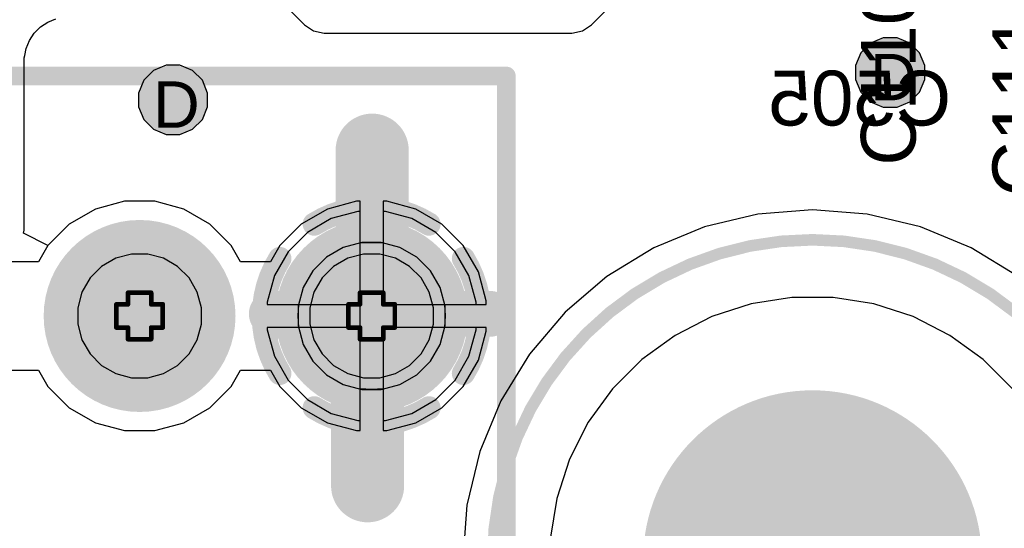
# Model space of a CAD drawing. Header units: inches. Extents: x -6 to 11.2, y -2.2 to 8.3.
# Tile 125 of 256: x 2.358 to 2.783, y 0.214 to 0.433. Entities that reach past the tile are written whole.
import ezdxf

# ---------------------------------------------------------------- set-up
doc = ezdxf.new("R2010")
doc.units = ezdxf.units.IN
doc.header["$MEASUREMENT"] = 0
for name, color, linetype in [('Board Layer Stack Bottom Overlay', 54, 'Continuous'), ('Board Layer Stack Bottom Solder', 6, 'Continuous'), ('Dimension', 6, 'Continuous'), ('Drill Drawing', 1, 'Continuous'), ('Layer  6- Inner', 156, 'Continuous'), ('Layer 1- Top', 1, 'Continuous'), ('Layer 2- GND', 16, 'Continuous'), ('Layer 3- Inner', 16, 'Continuous'), ('Layer 4- Inner', 76, 'Continuous'), ('Layer 5- Inner', 90, 'Continuous'), ('Layer 7- PWR', 76, 'Continuous'), ('Layer 8- Bottom', 5, 'Continuous'), ('Pad Holes', 156, 'Continuous'), ('Top Overlay', 2, 'Continuous'), ('Top Solder', 216, 'Continuous'), ('Via Holes', 16, 'Continuous')]:
    doc.layers.add(name, color=color, linetype=linetype)
doc.styles.add('Arial', font='txt', dxfattribs={"height": 0.2})

# ---------------------------------------------------------------- blocks, each defined once
blk = doc.blocks.new('AG5300_B_408')
at = {"layer": 'Board Layer Stack Bottom Solder'}
h = blk.add_hatch(color=6, dxfattribs=at)
edge = h.paths.add_edge_path()
edge.add_arc((1.9, 0), 0.04134, 0, 360)
h = blk.add_hatch(color=6, dxfattribs=at)
edge = h.paths.add_edge_path()
edge.add_arc((2, 0), 0.04134, 0, 360)
at = {"layer": 'Layer 1- Top'}
h = blk.add_hatch(color=7, dxfattribs=at)
edge = h.paths.add_edge_path()
edge.add_arc((1.9, 0), 0.03937, 0, 360)
h = blk.add_hatch(color=7, dxfattribs=at)
edge = h.paths.add_edge_path()
edge.add_arc((2, 0), 0.03937, 0, 360)
at = {"layer": 'Layer 2- GND'}
h = blk.add_hatch(color=7, dxfattribs=at)
edge = h.paths.add_edge_path()
edge.add_arc((1.9, 0), 0.03165, 0, 360)
at = {"layer": 'Layer 3- Inner'}
h = blk.add_hatch(color=7, dxfattribs=at)
edge = h.paths.add_edge_path()
edge.add_arc((2, 0), 0.035, 0, 360)
at = {"layer": 'Layer 7- PWR'}
h = blk.add_hatch(color=7, dxfattribs=at)
edge = h.paths.add_edge_path()
edge.add_arc((1.9, 0), 0.03165, 0, 360)
h = blk.add_hatch(color=7, dxfattribs=at)
edge = h.paths.add_edge_path()
edge.add_arc((2, 0), 0.03165, 0, 360)
at = {"layer": 'Layer 8- Bottom'}
h = blk.add_hatch(color=7, dxfattribs=at)
edge = h.paths.add_edge_path()
edge.add_arc((1.9, 0), 0.03937, 0, 360)
h = blk.add_hatch(color=7, dxfattribs=at)
edge = h.paths.add_edge_path()
edge.add_arc((2, 0), 0.03937, 0, 360)
at = {"layer": 'Pad Holes'}
h = blk.add_hatch(color=7, dxfattribs=at)
edge = h.paths.add_edge_path()
edge.add_arc((1.9, 0), 0.02165, 0, 360)
h = blk.add_hatch(color=7, dxfattribs=at)
edge = h.paths.add_edge_path()
edge.add_arc((2, 0), 0.02165, 0, 360)
at = {"layer": 'Top Solder'}
h = blk.add_hatch(color=216, dxfattribs=at)
edge = h.paths.add_edge_path()
edge.add_arc((1.9, 0), 0.04134, 0, 360)
h = blk.add_hatch(color=216, dxfattribs=at)
edge = h.paths.add_edge_path()
edge.add_arc((2, 0), 0.04134, 0, 360)
at = {"layer": 'Board Layer Stack Bottom Overlay'}
for points in [[(1.50689, 0.10335, 0.008, 0.008, 0), (2.05807, 0.10335, 0.008, 0.008, 0)], [(2.05807, -0.27756, 0.008, 0.008, 0), (2.05807, 0.10335, 0.008, 0.008, 0)]]:
    blk.add_lwpolyline(points, format="xyseb", dxfattribs=at)
blk.add_lwpolyline([(2.05607, 0.10335, 0.004, 0.004, 1), (2.06007, 0.10335, 0.004, 0.004, 1)], format="xyseb", close=True, dxfattribs=at)
blk.add_lwpolyline([(2.05607, 0.10335, 0.004, 0.004, 1), (2.06007, 0.10335, 0.004, 0.004, 1)], format="xyseb", close=True, dxfattribs=at)
at = {"layer": 'Layer 2- GND'}
for points in [[(1.97528, 0.03956, 0.01, 0.01, -0.286745), (2.02472, 0.03956, 0.01, 0.01, 0)], [(1.96044, -0.02472, 0.01, 0.01, -0.286745), (1.96044, 0.02472, 0.01, 0.01, 0)], [(2.03956, 0.02472, 0.01, 0.01, -0.286745), (2.03956, -0.02472, 0.01, 0.01, 0)], [(2.02472, -0.03956, 0.01, 0.01, -0.286745), (1.97528, -0.03956, 0.01, 0.01, 0)]]:
    blk.add_lwpolyline(points, format="xyseb", dxfattribs=at)
for points in [[(1.97278, 0.03956, 0.005, 0.005, 1), (1.97778, 0.03956, 0.005, 0.005, 1)], [(2.02222, 0.03956, 0.005, 0.005, 1), (2.02722, 0.03956, 0.005, 0.005, 1)], [(1.95794, 0.02472, 0.005, 0.005, 1), (1.96294, 0.02472, 0.005, 0.005, 1)], [(2.03706, 0.02472, 0.005, 0.005, 1), (2.04206, 0.02472, 0.005, 0.005, 1)], [(1.95794, -0.02472, 0.005, 0.005, 1), (1.96294, -0.02472, 0.005, 0.005, 1)], [(2.03706, -0.02472, 0.005, 0.005, 1), (2.04206, -0.02472, 0.005, 0.005, 1)], [(1.97278, -0.03956, 0.005, 0.005, 1), (1.97778, -0.03956, 0.005, 0.005, 1)], [(2.02222, -0.03956, 0.005, 0.005, 1), (2.02722, -0.03956, 0.005, 0.005, 1)]]:
    blk.add_lwpolyline(points, format="xyseb", close=True, dxfattribs=at)
blk = doc.blocks.new('MH_TOOLING_125_595')
at = {"layer": 'Layer 2- GND'}
h = blk.add_hatch(color=7, dxfattribs=at)
edge = h.paths.add_edge_path()
edge.add_arc((0, 0), 0.07299, 0, 360)
at = {"layer": 'Layer 7- PWR'}
h = blk.add_hatch(color=7, dxfattribs=at)
edge = h.paths.add_edge_path()
edge.add_arc((0, 0), 0.07299, 0, 360)
at = {"layer": 'Pad Holes'}
h = blk.add_hatch(color=7, dxfattribs=at)
edge = h.paths.add_edge_path()
edge.add_arc((0, 0), 0.06299, 0, 360)
at = {"layer": 'Dimension'}
for points in [[(0, -0.05, 0.008, 0.008, 0), (0, 0.05, 0.008, 0.008, 0)], [(-0.05, 0, 0.008, 0.008, 0), (0.05, 0, 0.008, 0.008, 0)]]:
    blk.add_lwpolyline(points, format="xyseb", dxfattribs=at)
for points in [[(-0.002, 0.05, 0.004, 0.004, 1), (0.002, 0.05, 0.004, 0.004, 1)], [(-0.052, 0, 0.004, 0.004, 1), (-0.048, 0, 0.004, 0.004, 1)], [(0.048, 0, 0.004, 0.004, 1), (0.052, 0, 0.004, 0.004, 1)], [(-0.002, -0.05, 0.004, 0.004, 1), (0.002, -0.05, 0.004, 0.004, 1)]]:
    blk.add_lwpolyline(points, format="xyseb", close=True, dxfattribs=at)
at = {"layer": 'Top Overlay', "style": 'Arial'}
blk.add_text('M104', height=0.023622, dxfattribs=at).set_placement((-0.03709, -0.16131))

msp = doc.modelspace()

# ---------------------------------------------------------------- hatches: boundary and pattern name
at = {"layer": 'Layer 1- Top'}
h = msp.add_hatch(color=7, dxfattribs=at)
edge = h.paths.add_edge_path()
edge.add_arc((2.73346, 0.40984), 0.00984, 0, 360)
h = msp.add_hatch(color=7, dxfattribs=at)
edge = h.paths.add_edge_path()
edge.add_arc((2.42441, 0.39803), 0.00984, 0, 360)
at = {"layer": 'Layer 3- Inner'}
h = msp.add_hatch(color=7, dxfattribs=at)
edge = h.paths.add_edge_path()
edge.add_arc((2.73346, 0.40984), 0.00984, 0, 360)
h = msp.add_hatch(color=7, dxfattribs=at)
edge = h.paths.add_edge_path()
edge.add_arc((2.42441, 0.39803), 0.00984, 0, 360)
at = {"layer": 'Layer 5- Inner'}
h = msp.add_hatch(color=7, dxfattribs=at)
edge = h.paths.add_edge_path()
edge.add_arc((2.73346, 0.40984), 0.00984, 0, 360)
h = msp.add_hatch(color=7, dxfattribs=at)
edge = h.paths.add_edge_path()
edge.add_arc((2.42441, 0.39803), 0.00984, 0, 360)
at = {"layer": 'Layer 7- PWR'}
h = msp.add_hatch(color=7, dxfattribs=at)
edge = h.paths.add_edge_path()
edge.add_arc((2.73346, 0.40984), 0.01492, 0, 360)
h = msp.add_hatch(color=7, dxfattribs=at)
edge = h.paths.add_edge_path()
edge.add_arc((2.42441, 0.39803), 0.01492, 0, 360)
at = {"layer": 'Layer 8- Bottom'}
h = msp.add_hatch(color=7, dxfattribs=at)
edge = h.paths.add_edge_path()
edge.add_arc((2.73346, 0.40984), 0.00984, 0, 360)
h = msp.add_hatch(color=7, dxfattribs=at)
edge = h.paths.add_edge_path()
edge.add_arc((2.42441, 0.39803), 0.00984, 0, 360)
at = {"layer": 'Via Holes'}
h = msp.add_hatch(color=7, dxfattribs=at)
edge = h.paths.add_edge_path()
edge.add_arc((2.73346, 0.40984), 0.00492, 0, 360)
h = msp.add_hatch(color=7, dxfattribs=at)
edge = h.paths.add_edge_path()
edge.add_arc((2.42441, 0.39803), 0.00492, 0, 360)

# ---------------------------------------------------------------- linework, layer by layer
at = {"layer": 'Drill Drawing'}
for points in [[(2.405, 0.31, 0.002, 0.002, 0), (2.405, 0.315, 0.002, 0.002, 0)], [(2.405, 0.315, 0.002, 0.002, 0), (2.415, 0.315, 0.002, 0.002, 0)], [(2.415, 0.31, 0.002, 0.002, 0), (2.415, 0.315, 0.002, 0.002, 0)], [(2.505, 0.31, 0.002, 0.002, 0), (2.505, 0.315, 0.002, 0.002, 0)], [(2.505, 0.315, 0.002, 0.002, 0), (2.515, 0.315, 0.002, 0.002, 0)], [(2.515, 0.31, 0.002, 0.002, 0), (2.515, 0.315, 0.002, 0.002, 0)], [(2.4, 0.3, 0.002, 0.002, 0), (2.4, 0.31, 0.002, 0.002, 0)], [(2.4, 0.31, 0.002, 0.002, 0), (2.405, 0.31, 0.002, 0.002, 0)], [(2.415, 0.31, 0.002, 0.002, 0), (2.42, 0.31, 0.002, 0.002, 0)], [(2.42, 0.3, 0.002, 0.002, 0), (2.42, 0.31, 0.002, 0.002, 0)], [(2.5, 0.3, 0.002, 0.002, 0), (2.5, 0.31, 0.002, 0.002, 0)], [(2.5, 0.31, 0.002, 0.002, 0), (2.505, 0.31, 0.002, 0.002, 0)], [(2.515, 0.31, 0.002, 0.002, 0), (2.52, 0.31, 0.002, 0.002, 0)], [(2.52, 0.3, 0.002, 0.002, 0), (2.52, 0.31, 0.002, 0.002, 0)], [(2.4, 0.3, 0.002, 0.002, 0), (2.405, 0.3, 0.002, 0.002, 0)], [(2.405, 0.295, 0.002, 0.002, 0), (2.405, 0.3, 0.002, 0.002, 0)], [(2.415, 0.3, 0.002, 0.002, 0), (2.42, 0.3, 0.002, 0.002, 0)], [(2.415, 0.295, 0.002, 0.002, 0), (2.415, 0.3, 0.002, 0.002, 0)], [(2.5, 0.3, 0.002, 0.002, 0), (2.505, 0.3, 0.002, 0.002, 0)], [(2.505, 0.295, 0.002, 0.002, 0), (2.505, 0.3, 0.002, 0.002, 0)], [(2.515, 0.3, 0.002, 0.002, 0), (2.52, 0.3, 0.002, 0.002, 0)], [(2.515, 0.295, 0.002, 0.002, 0), (2.515, 0.3, 0.002, 0.002, 0)], [(2.405, 0.295, 0.002, 0.002, 0), (2.415, 0.295, 0.002, 0.002, 0)], [(2.505, 0.295, 0.002, 0.002, 0), (2.515, 0.295, 0.002, 0.002, 0)]]:
    msp.add_lwpolyline(points, format="xyseb", dxfattribs=at)
for points in [[(2.4045, 0.315, 0.001, 0.001, 1), (2.4055, 0.315, 0.001, 0.001, 1)], [(2.4045, 0.315, 0.001, 0.001, 1), (2.4055, 0.315, 0.001, 0.001, 1)], [(2.4145, 0.315, 0.001, 0.001, 1), (2.4155, 0.315, 0.001, 0.001, 1)], [(2.4145, 0.315, 0.001, 0.001, 1), (2.4155, 0.315, 0.001, 0.001, 1)], [(2.5045, 0.315, 0.001, 0.001, 1), (2.5055, 0.315, 0.001, 0.001, 1)], [(2.5045, 0.315, 0.001, 0.001, 1), (2.5055, 0.315, 0.001, 0.001, 1)], [(2.5145, 0.315, 0.001, 0.001, 1), (2.5155, 0.315, 0.001, 0.001, 1)], [(2.5145, 0.315, 0.001, 0.001, 1), (2.5155, 0.315, 0.001, 0.001, 1)], [(2.3995, 0.31, 0.001, 0.001, 1), (2.4005, 0.31, 0.001, 0.001, 1)], [(2.3995, 0.31, 0.001, 0.001, 1), (2.4005, 0.31, 0.001, 0.001, 1)], [(2.4045, 0.31, 0.001, 0.001, 1), (2.4055, 0.31, 0.001, 0.001, 1)], [(2.4045, 0.31, 0.001, 0.001, 1), (2.4055, 0.31, 0.001, 0.001, 1)], [(2.4145, 0.31, 0.001, 0.001, 1), (2.4155, 0.31, 0.001, 0.001, 1)], [(2.4145, 0.31, 0.001, 0.001, 1), (2.4155, 0.31, 0.001, 0.001, 1)], [(2.4195, 0.31, 0.001, 0.001, 1), (2.4205, 0.31, 0.001, 0.001, 1)], [(2.4195, 0.31, 0.001, 0.001, 1), (2.4205, 0.31, 0.001, 0.001, 1)], [(2.4995, 0.31, 0.001, 0.001, 1), (2.5005, 0.31, 0.001, 0.001, 1)], [(2.4995, 0.31, 0.001, 0.001, 1), (2.5005, 0.31, 0.001, 0.001, 1)], [(2.5045, 0.31, 0.001, 0.001, 1), (2.5055, 0.31, 0.001, 0.001, 1)], [(2.5045, 0.31, 0.001, 0.001, 1), (2.5055, 0.31, 0.001, 0.001, 1)], [(2.5145, 0.31, 0.001, 0.001, 1), (2.5155, 0.31, 0.001, 0.001, 1)], [(2.5145, 0.31, 0.001, 0.001, 1), (2.5155, 0.31, 0.001, 0.001, 1)], [(2.5195, 0.31, 0.001, 0.001, 1), (2.5205, 0.31, 0.001, 0.001, 1)], [(2.5195, 0.31, 0.001, 0.001, 1), (2.5205, 0.31, 0.001, 0.001, 1)], [(2.3995, 0.3, 0.001, 0.001, 1), (2.4005, 0.3, 0.001, 0.001, 1)], [(2.3995, 0.3, 0.001, 0.001, 1), (2.4005, 0.3, 0.001, 0.001, 1)], [(2.4045, 0.3, 0.001, 0.001, 1), (2.4055, 0.3, 0.001, 0.001, 1)], [(2.4045, 0.3, 0.001, 0.001, 1), (2.4055, 0.3, 0.001, 0.001, 1)], [(2.4145, 0.3, 0.001, 0.001, 1), (2.4155, 0.3, 0.001, 0.001, 1)], [(2.4145, 0.3, 0.001, 0.001, 1), (2.4155, 0.3, 0.001, 0.001, 1)], [(2.4195, 0.3, 0.001, 0.001, 1), (2.4205, 0.3, 0.001, 0.001, 1)], [(2.4195, 0.3, 0.001, 0.001, 1), (2.4205, 0.3, 0.001, 0.001, 1)], [(2.4995, 0.3, 0.001, 0.001, 1), (2.5005, 0.3, 0.001, 0.001, 1)], [(2.4995, 0.3, 0.001, 0.001, 1), (2.5005, 0.3, 0.001, 0.001, 1)], [(2.5045, 0.3, 0.001, 0.001, 1), (2.5055, 0.3, 0.001, 0.001, 1)], [(2.5045, 0.3, 0.001, 0.001, 1), (2.5055, 0.3, 0.001, 0.001, 1)], [(2.5145, 0.3, 0.001, 0.001, 1), (2.5155, 0.3, 0.001, 0.001, 1)], [(2.5145, 0.3, 0.001, 0.001, 1), (2.5155, 0.3, 0.001, 0.001, 1)], [(2.5195, 0.3, 0.001, 0.001, 1), (2.5205, 0.3, 0.001, 0.001, 1)], [(2.5195, 0.3, 0.001, 0.001, 1), (2.5205, 0.3, 0.001, 0.001, 1)], [(2.4045, 0.295, 0.001, 0.001, 1), (2.4055, 0.295, 0.001, 0.001, 1)], [(2.4045, 0.295, 0.001, 0.001, 1), (2.4055, 0.295, 0.001, 0.001, 1)], [(2.4145, 0.295, 0.001, 0.001, 1), (2.4155, 0.295, 0.001, 0.001, 1)], [(2.4145, 0.295, 0.001, 0.001, 1), (2.4155, 0.295, 0.001, 0.001, 1)], [(2.5045, 0.295, 0.001, 0.001, 1), (2.5055, 0.295, 0.001, 0.001, 1)], [(2.5045, 0.295, 0.001, 0.001, 1), (2.5055, 0.295, 0.001, 0.001, 1)], [(2.5145, 0.295, 0.001, 0.001, 1), (2.5155, 0.295, 0.001, 0.001, 1)], [(2.5145, 0.295, 0.001, 0.001, 1), (2.5155, 0.295, 0.001, 0.001, 1)]]:
    msp.add_lwpolyline(points, format="xyseb", close=True, dxfattribs=at)
at = {"layer": 'Layer  6- Inner'}
for p, q in [((2.7305, 0.42476), (2.72501, 0.42249)), ((2.73643, 0.42476), (2.7305, 0.42476)), ((2.74192, 0.42249), (2.73643, 0.42476)), ((2.72501, 0.42249), (2.72081, 0.41829)), ((2.74611, 0.41829), (2.74192, 0.42249)), ((2.72081, 0.41829), (2.71854, 0.41281)), ((2.74839, 0.41281), (2.74611, 0.41829)), ((2.42144, 0.41295), (2.41596, 0.41068)), ((2.42738, 0.41295), (2.42144, 0.41295)), ((2.43286, 0.41068), (2.42738, 0.41295)), ((2.71854, 0.41281), (2.71854, 0.40687)), ((2.74839, 0.40687), (2.74839, 0.41281)), ((2.41596, 0.41068), (2.41176, 0.40648)), ((2.43706, 0.40648), (2.43286, 0.41068)), ((2.41176, 0.40648), (2.40949, 0.401)), ((2.43933, 0.401), (2.43706, 0.40648)), ((2.71854, 0.40687), (2.72081, 0.40139)), ((2.74611, 0.40139), (2.74839, 0.40687)), ((2.40949, 0.401), (2.40949, 0.39506)), ((2.43933, 0.39506), (2.43933, 0.401)), ((2.72081, 0.40139), (2.72501, 0.39719)), ((2.74192, 0.39719), (2.74611, 0.40139)), ((2.40949, 0.39506), (2.41176, 0.38958)), ((2.43706, 0.38958), (2.43933, 0.39506)), ((2.72501, 0.39719), (2.7305, 0.39492)), ((2.7305, 0.39492), (2.73643, 0.39492)), ((2.73643, 0.39492), (2.74192, 0.39719)), ((2.41176, 0.38958), (2.41596, 0.38538)), ((2.43286, 0.38538), (2.43706, 0.38958)), ((2.41596, 0.38538), (2.42144, 0.38311)), ((2.42144, 0.38311), (2.42738, 0.38311)), ((2.42738, 0.38311), (2.43286, 0.38538)), ((2.40649, 0.33165), (2.39971, 0.32984)), ((2.41351, 0.33165), (2.40649, 0.33165)), ((2.42029, 0.32984), (2.41351, 0.33165)), ((2.50649, 0.33165), (2.49971, 0.32984)), ((2.51351, 0.33165), (2.50649, 0.33165)), ((2.52029, 0.32984), (2.51351, 0.33165)), ((2.39971, 0.32984), (2.39363, 0.32633)), ((2.42637, 0.32633), (2.42029, 0.32984)), ((2.49971, 0.32984), (2.49363, 0.32633)), ((2.52637, 0.32633), (2.52029, 0.32984)), ((2.39363, 0.32633), (2.38867, 0.32137)), ((2.43133, 0.32137), (2.42637, 0.32633)), ((2.49363, 0.32633), (2.48867, 0.32137)), ((2.53133, 0.32137), (2.52637, 0.32633)), ((2.38867, 0.32137), (2.38516, 0.31529)), ((2.43484, 0.31529), (2.43133, 0.32137)), ((2.48867, 0.32137), (2.48516, 0.31529)), ((2.53484, 0.31529), (2.53133, 0.32137)), ((2.38516, 0.31529), (2.38335, 0.30851)), ((2.43665, 0.30851), (2.43484, 0.31529)), ((2.48516, 0.31529), (2.48335, 0.30851)), ((2.53665, 0.30851), (2.53484, 0.31529)), ((2.67354, 0.31021), (2.65663, 0.30471)), ((2.69111, 0.31299), (2.67354, 0.31021)), ((2.70889, 0.31299), (2.69111, 0.31299)), ((2.72646, 0.31021), (2.70889, 0.31299)), ((2.74337, 0.30471), (2.72646, 0.31021)), ((2.38335, 0.30851), (2.38335, 0.30149)), ((2.43665, 0.30149), (2.43665, 0.30851)), ((2.48335, 0.30851), (2.48335, 0.30149)), ((2.53665, 0.30149), (2.53665, 0.30851)), ((2.38335, 0.30149), (2.38516, 0.29471)), ((2.43484, 0.29471), (2.43665, 0.30149)), ((2.48335, 0.30149), (2.48516, 0.29471)), ((2.53484, 0.29471), (2.53665, 0.30149)), ((2.65663, 0.30471), (2.64078, 0.29664)), ((2.75922, 0.29664), (2.74337, 0.30471)), ((2.38516, 0.29471), (2.38867, 0.28863)), ((2.43133, 0.28863), (2.43484, 0.29471)), ((2.48516, 0.29471), (2.48867, 0.28863)), ((2.53133, 0.28863), (2.53484, 0.29471)), ((2.64078, 0.29664), (2.62639, 0.28619)), ((2.77361, 0.28619), (2.75922, 0.29664)), ((2.38867, 0.28863), (2.39363, 0.28367)), ((2.42637, 0.28367), (2.43133, 0.28863)), ((2.48867, 0.28863), (2.49363, 0.28367)), ((2.52637, 0.28367), (2.53133, 0.28863)), ((2.62639, 0.28619), (2.61381, 0.27361)), ((2.78619, 0.27361), (2.77361, 0.28619)), ((2.39363, 0.28367), (2.39971, 0.28016)), ((2.39971, 0.28016), (2.40649, 0.27835)), ((2.41351, 0.27835), (2.42029, 0.28016)), ((2.42029, 0.28016), (2.42637, 0.28367)), ((2.49363, 0.28367), (2.49971, 0.28016)), ((2.49971, 0.28016), (2.50649, 0.27835)), ((2.51351, 0.27835), (2.52029, 0.28016)), ((2.52029, 0.28016), (2.52637, 0.28367)), ((2.40649, 0.27835), (2.41351, 0.27835)), ((2.50649, 0.27835), (2.51351, 0.27835)), ((2.61381, 0.27361), (2.60336, 0.25922)), ((2.60336, 0.25922), (2.59529, 0.24337)), ((2.59529, 0.24337), (2.58979, 0.22646)), ((2.58979, 0.22646), (2.58701, 0.20889))]:
    msp.add_line(p, q, dxfattribs=at)
at = {"layer": 'Layer 1- Top'}
for p, q in [((2.44604, 0.46533), (2.48104, 0.43033)), ((2.60478, 0.43033), (2.62502, 0.45057)), ((2.48104, 0.43033), (2.48494, 0.42773)), ((2.60089, 0.42773), (2.60478, 0.43033)), ((2.48494, 0.42773), (2.48953, 0.42681)), ((2.48953, 0.42681), (2.5963, 0.42681)), ((2.5963, 0.42681), (2.60089, 0.42773)), ((2.4035, 0.35437), (2.39094, 0.35101)), ((2.4165, 0.35437), (2.4035, 0.35437)), ((2.42906, 0.35101), (2.4165, 0.35437)), ((2.5035, 0.35437), (2.49094, 0.35101)), ((2.505, 0.35437), (2.5035, 0.35437)), ((2.505, 0.305), (2.505, 0.35437)), ((2.5165, 0.35437), (2.515, 0.35437)), ((2.515, 0.35437), (2.515, 0.31)), ((2.52906, 0.35101), (2.5165, 0.35437)), ((2.39094, 0.35101), (2.37969, 0.34451)), ((2.44031, 0.34451), (2.42906, 0.35101)), ((2.49094, 0.35101), (2.47969, 0.34451)), ((2.54031, 0.34451), (2.52906, 0.35101)), ((2.67642, 0.3489), (2.65341, 0.34338)), ((2.7, 0.35076), (2.67642, 0.3489)), ((2.72358, 0.3489), (2.7, 0.35076)), ((2.74659, 0.34338), (2.72358, 0.3489)), ((2.37969, 0.34451), (2.37049, 0.33531)), ((2.44951, 0.33531), (2.44031, 0.34451)), ((2.47969, 0.34451), (2.47049, 0.33531)), ((2.54951, 0.33531), (2.54031, 0.34451)), ((2.65341, 0.34338), (2.63156, 0.33433)), ((2.76844, 0.33433), (2.74659, 0.34338)), ((2.37049, 0.33531), (2.36647, 0.32834)), ((2.45353, 0.32834), (2.44951, 0.33531)), ((2.47049, 0.33531), (2.46647, 0.32834)), ((2.55601, 0.32406), (2.54951, 0.33531)), ((2.63156, 0.33433), (2.61139, 0.32197)), ((2.78861, 0.32197), (2.76844, 0.33433)), ((2.36639, 0.32831), (2.35361, 0.32831)), ((2.36647, 0.32834), (2.36639, 0.32831)), ((2.45361, 0.32831), (2.45353, 0.32834)), ((2.46639, 0.32831), (2.45361, 0.32831)), ((2.46647, 0.32834), (2.46639, 0.32831)), ((2.55937, 0.3115), (2.55601, 0.32406)), ((2.61139, 0.32197), (2.5934, 0.3066)), ((2.515, 0.31), (2.55937, 0.31)), ((2.55937, 0.31), (2.55937, 0.3115)), ((2.5934, 0.3066), (2.57803, 0.28861)), ((2.505, 0.25563), (2.505, 0.305)), ((2.55937, 0.3), (2.515, 0.3)), ((2.515, 0.3), (2.515, 0.25563)), ((2.55601, 0.28594), (2.55937, 0.2985)), ((2.55937, 0.2985), (2.55937, 0.3)), ((2.57803, 0.28861), (2.56567, 0.26844)), ((2.54951, 0.27469), (2.55601, 0.28594)), ((2.35361, 0.28169), (2.36639, 0.28169)), ((2.36639, 0.28169), (2.36647, 0.28166)), ((2.36647, 0.28166), (2.37049, 0.27469)), ((2.44951, 0.27469), (2.45353, 0.28166)), ((2.45353, 0.28166), (2.45361, 0.28169)), ((2.45361, 0.28169), (2.46639, 0.28169)), ((2.46639, 0.28169), (2.46647, 0.28166)), ((2.46647, 0.28166), (2.47049, 0.27469)), ((2.37049, 0.27469), (2.37969, 0.26549)), ((2.44031, 0.26549), (2.44951, 0.27469)), ((2.47049, 0.27469), (2.47969, 0.26549)), ((2.54031, 0.26549), (2.54951, 0.27469)), ((2.56567, 0.26844), (2.55662, 0.24659)), ((2.37969, 0.26549), (2.39094, 0.25899)), ((2.42906, 0.25899), (2.44031, 0.26549)), ((2.47969, 0.26549), (2.49094, 0.25899)), ((2.52906, 0.25899), (2.54031, 0.26549)), ((2.39094, 0.25899), (2.4035, 0.25563)), ((2.4165, 0.25563), (2.42906, 0.25899)), ((2.49094, 0.25899), (2.5035, 0.25563)), ((2.5165, 0.25563), (2.52906, 0.25899)), ((2.4035, 0.25563), (2.4165, 0.25563)), ((2.5035, 0.25563), (2.505, 0.25563)), ((2.515, 0.25563), (2.5165, 0.25563)), ((2.55662, 0.24659), (2.5511, 0.22358)), ((2.5511, 0.22358), (2.54924, 0.2))]:
    msp.add_line(p, q, dxfattribs=at)
for points in [[(2.51024, 0.305, 0.0315, 0.0315, 0), (2.51024, 0.37638, 0.0315, 0.0315, 0)], [(2.50827, 0.23189, 0.0315, 0.0315, 0), (2.50827, 0.305, 0.0315, 0.0315, 0)], [(2.50827, 0.305, 0.0315, 0.0315, 0), (2.51, 0.305, 0.0315, 0.0315, 0)], [(2.51, 0.305, 0.0315, 0.0315, 0), (2.51024, 0.305, 0.0315, 0.0315, 0)]]:
    msp.add_lwpolyline(points, format="xyseb", dxfattribs=at)
for points in [[(2.50236, 0.37638, 0.01575, 0.01575, 1), (2.51811, 0.37638, 0.01575, 0.01575, 1)], [(2.8378, 0.2, 0.005, 0.005, 1), (2.5622, 0.2, 0.005, 0.005, 1)], [(2.50039, 0.305, 0.01575, 0.01575, 1), (2.51614, 0.305, 0.01575, 0.01575, 1)], [(2.50039, 0.305, 0.01575, 0.01575, 1), (2.51614, 0.305, 0.01575, 0.01575, 1)], [(2.50213, 0.305, 0.01575, 0.01575, 1), (2.51787, 0.305, 0.01575, 0.01575, 1)], [(2.50213, 0.305, 0.01575, 0.01575, 1), (2.51787, 0.305, 0.01575, 0.01575, 1)], [(2.50236, 0.305, 0.01575, 0.01575, 1), (2.51811, 0.305, 0.01575, 0.01575, 1)], [(2.50236, 0.305, 0.01575, 0.01575, 1), (2.51811, 0.305, 0.01575, 0.01575, 1)], [(2.50039, 0.23189, 0.01575, 0.01575, 1), (2.51614, 0.23189, 0.01575, 0.01575, 1)]]:
    msp.add_lwpolyline(points, format="xyseb", close=True, dxfattribs=at)
at = {"layer": 'Layer 3- Inner'}
for p, q in [((2.50408, 0.35), (2.49263, 0.34693)), ((2.505, 0.35), (2.50408, 0.35)), ((2.505, 0.31), (2.505, 0.35)), ((2.51592, 0.35), (2.515, 0.35)), ((2.515, 0.35), (2.515, 0.31)), ((2.52737, 0.34693), (2.51592, 0.35)), ((2.49263, 0.34693), (2.48237, 0.34101)), ((2.53763, 0.34101), (2.52737, 0.34693)), ((2.48237, 0.34101), (2.47399, 0.33263)), ((2.54601, 0.33263), (2.53763, 0.34101)), ((2.40649, 0.33165), (2.39971, 0.32984)), ((2.41351, 0.33165), (2.40649, 0.33165)), ((2.42029, 0.32984), (2.41351, 0.33165)), ((2.47399, 0.33263), (2.46807, 0.32237)), ((2.55193, 0.32237), (2.54601, 0.33263)), ((2.39971, 0.32984), (2.39363, 0.32633)), ((2.42637, 0.32633), (2.42029, 0.32984)), ((2.39363, 0.32633), (2.38867, 0.32137)), ((2.43133, 0.32137), (2.42637, 0.32633)), ((2.38867, 0.32137), (2.38516, 0.31529)), ((2.43484, 0.31529), (2.43133, 0.32137)), ((2.46807, 0.32237), (2.465, 0.31092)), ((2.555, 0.31092), (2.55193, 0.32237)), ((2.38516, 0.31529), (2.38335, 0.30851)), ((2.43665, 0.30851), (2.43484, 0.31529)), ((2.465, 0.31092), (2.465, 0.31)), ((2.465, 0.31), (2.505, 0.31)), ((2.515, 0.31), (2.555, 0.31)), ((2.555, 0.31), (2.555, 0.31092)), ((2.67354, 0.31021), (2.65663, 0.30471)), ((2.69111, 0.31299), (2.67354, 0.31021)), ((2.70889, 0.31299), (2.69111, 0.31299)), ((2.72646, 0.31021), (2.70889, 0.31299)), ((2.74337, 0.30471), (2.72646, 0.31021)), ((2.38335, 0.30851), (2.38335, 0.30149)), ((2.43665, 0.30149), (2.43665, 0.30851)), ((2.38335, 0.30149), (2.38516, 0.29471)), ((2.43484, 0.29471), (2.43665, 0.30149)), ((2.65663, 0.30471), (2.64078, 0.29664)), ((2.75922, 0.29664), (2.74337, 0.30471)), ((2.505, 0.3), (2.465, 0.3)), ((2.465, 0.3), (2.465, 0.29908)), ((2.465, 0.29908), (2.46807, 0.28763)), ((2.505, 0.26), (2.505, 0.3)), ((2.555, 0.3), (2.515, 0.3)), ((2.515, 0.3), (2.515, 0.26)), ((2.55193, 0.28763), (2.555, 0.29908)), ((2.555, 0.29908), (2.555, 0.3)), ((2.38516, 0.29471), (2.38867, 0.28863)), ((2.43133, 0.28863), (2.43484, 0.29471)), ((2.64078, 0.29664), (2.62639, 0.28619)), ((2.77361, 0.28619), (2.75922, 0.29664)), ((2.38867, 0.28863), (2.39363, 0.28367)), ((2.42637, 0.28367), (2.43133, 0.28863)), ((2.46807, 0.28763), (2.47399, 0.27737)), ((2.54601, 0.27737), (2.55193, 0.28763)), ((2.62639, 0.28619), (2.61381, 0.27361)), ((2.78619, 0.27361), (2.77361, 0.28619)), ((2.39363, 0.28367), (2.39971, 0.28016)), ((2.39971, 0.28016), (2.40649, 0.27835)), ((2.41351, 0.27835), (2.42029, 0.28016)), ((2.42029, 0.28016), (2.42637, 0.28367)), ((2.40649, 0.27835), (2.41351, 0.27835)), ((2.47399, 0.27737), (2.48237, 0.26899)), ((2.53763, 0.26899), (2.54601, 0.27737)), ((2.61381, 0.27361), (2.60336, 0.25922)), ((2.48237, 0.26899), (2.49263, 0.26307)), ((2.52737, 0.26307), (2.53763, 0.26899)), ((2.49263, 0.26307), (2.50408, 0.26)), ((2.50408, 0.26), (2.505, 0.26)), ((2.515, 0.26), (2.51592, 0.26)), ((2.51592, 0.26), (2.52737, 0.26307)), ((2.60336, 0.25922), (2.59529, 0.24337)), ((2.59529, 0.24337), (2.58979, 0.22646)), ((2.58979, 0.22646), (2.58701, 0.20889))]:
    msp.add_line(p, q, dxfattribs=at)
for points in [[(2.51024, 0.30591, 0.01969, 0.01969, 0), (2.51024, 0.35433, 0.01969, 0.01969, 0)], [(2.46693, 0.30591, 0.01969, 0.01969, 0), (2.51024, 0.30591, 0.01969, 0.01969, 0)], [(2.51, 0.25887, 0.01969, 0.01969, 0), (2.51, 0.305, 0.01969, 0.01969, 0)], [(2.51024, 0.30591, 0.01969, 0.01969, 0), (2.56114, 0.30591, 0.01969, 0.01969, 0)]]:
    msp.add_lwpolyline(points, format="xyseb", dxfattribs=at)
for points in [[(2.50531, 0.35433, 0.00984, 0.00984, 1), (2.51516, 0.35433, 0.00984, 0.00984, 1)], [(2.46201, 0.30591, 0.00984, 0.00984, 1), (2.47185, 0.30591, 0.00984, 0.00984, 1)], [(2.50508, 0.305, 0.00984, 0.00984, 1), (2.51492, 0.305, 0.00984, 0.00984, 1)], [(2.50531, 0.30591, 0.00984, 0.00984, 1), (2.51516, 0.30591, 0.00984, 0.00984, 1)], [(2.50531, 0.30591, 0.00984, 0.00984, 1), (2.51516, 0.30591, 0.00984, 0.00984, 1)], [(2.50531, 0.30591, 0.00984, 0.00984, 1), (2.51516, 0.30591, 0.00984, 0.00984, 1)], [(2.55622, 0.30591, 0.00984, 0.00984, 1), (2.56606, 0.30591, 0.00984, 0.00984, 1)], [(2.50508, 0.25887, 0.00984, 0.00984, 1), (2.51492, 0.25887, 0.00984, 0.00984, 1)]]:
    msp.add_lwpolyline(points, format="xyseb", close=True, dxfattribs=at)
at = {"layer": 'Layer 4- Inner'}
for p, q in [((2.7305, 0.42476), (2.72501, 0.42249)), ((2.73643, 0.42476), (2.7305, 0.42476)), ((2.74192, 0.42249), (2.73643, 0.42476)), ((2.72501, 0.42249), (2.72081, 0.41829)), ((2.74611, 0.41829), (2.74192, 0.42249)), ((2.72081, 0.41829), (2.71854, 0.41281)), ((2.74839, 0.41281), (2.74611, 0.41829)), ((2.42144, 0.41295), (2.41596, 0.41068)), ((2.42738, 0.41295), (2.42144, 0.41295)), ((2.43286, 0.41068), (2.42738, 0.41295)), ((2.71854, 0.41281), (2.71854, 0.40687)), ((2.74839, 0.40687), (2.74839, 0.41281)), ((2.41596, 0.41068), (2.41176, 0.40648)), ((2.43706, 0.40648), (2.43286, 0.41068)), ((2.41176, 0.40648), (2.40949, 0.401)), ((2.43933, 0.401), (2.43706, 0.40648)), ((2.71854, 0.40687), (2.72081, 0.40139)), ((2.74611, 0.40139), (2.74839, 0.40687)), ((2.40949, 0.401), (2.40949, 0.39506)), ((2.43933, 0.39506), (2.43933, 0.401)), ((2.72081, 0.40139), (2.72501, 0.39719)), ((2.74192, 0.39719), (2.74611, 0.40139)), ((2.40949, 0.39506), (2.41176, 0.38958)), ((2.43706, 0.38958), (2.43933, 0.39506)), ((2.72501, 0.39719), (2.7305, 0.39492)), ((2.7305, 0.39492), (2.73643, 0.39492)), ((2.73643, 0.39492), (2.74192, 0.39719)), ((2.41176, 0.38958), (2.41596, 0.38538)), ((2.43286, 0.38538), (2.43706, 0.38958)), ((2.41596, 0.38538), (2.42144, 0.38311)), ((2.42144, 0.38311), (2.42738, 0.38311)), ((2.42738, 0.38311), (2.43286, 0.38538)), ((2.40649, 0.33165), (2.39971, 0.32984)), ((2.41351, 0.33165), (2.40649, 0.33165)), ((2.42029, 0.32984), (2.41351, 0.33165)), ((2.50649, 0.33165), (2.49971, 0.32984)), ((2.51351, 0.33165), (2.50649, 0.33165)), ((2.52029, 0.32984), (2.51351, 0.33165)), ((2.39971, 0.32984), (2.39363, 0.32633)), ((2.42637, 0.32633), (2.42029, 0.32984)), ((2.49971, 0.32984), (2.49363, 0.32633)), ((2.52637, 0.32633), (2.52029, 0.32984)), ((2.39363, 0.32633), (2.38867, 0.32137)), ((2.43133, 0.32137), (2.42637, 0.32633)), ((2.49363, 0.32633), (2.48867, 0.32137)), ((2.53133, 0.32137), (2.52637, 0.32633)), ((2.38867, 0.32137), (2.38516, 0.31529)), ((2.43484, 0.31529), (2.43133, 0.32137)), ((2.48867, 0.32137), (2.48516, 0.31529)), ((2.53484, 0.31529), (2.53133, 0.32137)), ((2.38516, 0.31529), (2.38335, 0.30851)), ((2.43665, 0.30851), (2.43484, 0.31529)), ((2.48516, 0.31529), (2.48335, 0.30851)), ((2.53665, 0.30851), (2.53484, 0.31529)), ((2.67354, 0.31021), (2.65663, 0.30471)), ((2.69111, 0.31299), (2.67354, 0.31021)), ((2.70889, 0.31299), (2.69111, 0.31299)), ((2.72646, 0.31021), (2.70889, 0.31299)), ((2.74337, 0.30471), (2.72646, 0.31021)), ((2.38335, 0.30851), (2.38335, 0.30149)), ((2.43665, 0.30149), (2.43665, 0.30851)), ((2.48335, 0.30851), (2.48335, 0.30149)), ((2.53665, 0.30149), (2.53665, 0.30851)), ((2.38335, 0.30149), (2.38516, 0.29471)), ((2.43484, 0.29471), (2.43665, 0.30149)), ((2.48335, 0.30149), (2.48516, 0.29471)), ((2.53484, 0.29471), (2.53665, 0.30149)), ((2.65663, 0.30471), (2.64078, 0.29664)), ((2.75922, 0.29664), (2.74337, 0.30471)), ((2.38516, 0.29471), (2.38867, 0.28863)), ((2.43133, 0.28863), (2.43484, 0.29471)), ((2.48516, 0.29471), (2.48867, 0.28863)), ((2.53133, 0.28863), (2.53484, 0.29471)), ((2.64078, 0.29664), (2.62639, 0.28619)), ((2.77361, 0.28619), (2.75922, 0.29664)), ((2.38867, 0.28863), (2.39363, 0.28367)), ((2.42637, 0.28367), (2.43133, 0.28863)), ((2.48867, 0.28863), (2.49363, 0.28367)), ((2.52637, 0.28367), (2.53133, 0.28863)), ((2.62639, 0.28619), (2.61381, 0.27361)), ((2.78619, 0.27361), (2.77361, 0.28619)), ((2.39363, 0.28367), (2.39971, 0.28016)), ((2.39971, 0.28016), (2.40649, 0.27835)), ((2.41351, 0.27835), (2.42029, 0.28016)), ((2.42029, 0.28016), (2.42637, 0.28367)), ((2.49363, 0.28367), (2.49971, 0.28016)), ((2.49971, 0.28016), (2.50649, 0.27835)), ((2.51351, 0.27835), (2.52029, 0.28016)), ((2.52029, 0.28016), (2.52637, 0.28367)), ((2.40649, 0.27835), (2.41351, 0.27835)), ((2.50649, 0.27835), (2.51351, 0.27835)), ((2.61381, 0.27361), (2.60336, 0.25922)), ((2.60336, 0.25922), (2.59529, 0.24337)), ((2.59529, 0.24337), (2.58979, 0.22646)), ((2.58979, 0.22646), (2.58701, 0.20889))]:
    msp.add_line(p, q, dxfattribs=at)
at = {"layer": 'Layer 5- Inner'}
for p, q in [((2.50583, 0.33665), (2.49778, 0.3345)), ((2.505, 0.33643), (2.51, 0.33665)), ((2.505, 0.31), (2.505, 0.33643)), ((2.51417, 0.33665), (2.50583, 0.33665)), ((2.51, 0.33665), (2.515, 0.33643)), ((2.52222, 0.3345), (2.51417, 0.33665)), ((2.515, 0.33643), (2.515, 0.31)), ((2.40649, 0.33165), (2.39971, 0.32984)), ((2.41351, 0.33165), (2.40649, 0.33165)), ((2.42029, 0.32984), (2.41351, 0.33165)), ((2.49778, 0.3345), (2.49056, 0.33033)), ((2.52944, 0.33033), (2.52222, 0.3345)), ((2.39971, 0.32984), (2.39363, 0.32633)), ((2.42637, 0.32633), (2.42029, 0.32984)), ((2.49056, 0.33033), (2.48467, 0.32444)), ((2.53533, 0.32444), (2.52944, 0.33033)), ((2.39363, 0.32633), (2.38867, 0.32137)), ((2.43133, 0.32137), (2.42637, 0.32633)), ((2.48467, 0.32444), (2.4805, 0.31722)), ((2.5395, 0.31722), (2.53533, 0.32444)), ((2.38867, 0.32137), (2.38516, 0.31529)), ((2.43484, 0.31529), (2.43133, 0.32137)), ((2.38516, 0.31529), (2.38335, 0.30851)), ((2.43665, 0.30851), (2.43484, 0.31529)), ((2.4805, 0.31722), (2.47835, 0.30917)), ((2.54165, 0.30917), (2.5395, 0.31722)), ((2.47835, 0.305), (2.47857, 0.31)), ((2.47857, 0.31), (2.505, 0.31)), ((2.515, 0.31), (2.54143, 0.31)), ((2.54143, 0.31), (2.54165, 0.305)), ((2.67354, 0.31021), (2.65663, 0.30471)), ((2.69111, 0.31299), (2.67354, 0.31021)), ((2.70889, 0.31299), (2.69111, 0.31299)), ((2.72646, 0.31021), (2.70889, 0.31299)), ((2.74337, 0.30471), (2.72646, 0.31021)), ((2.38335, 0.30851), (2.38335, 0.30149)), ((2.43665, 0.30149), (2.43665, 0.30851)), ((2.47835, 0.30917), (2.47835, 0.30083)), ((2.54165, 0.30083), (2.54165, 0.30917)), ((2.38335, 0.30149), (2.38516, 0.29471)), ((2.43484, 0.29471), (2.43665, 0.30149)), ((2.47857, 0.3), (2.47835, 0.305)), ((2.54165, 0.305), (2.54143, 0.3)), ((2.65663, 0.30471), (2.64078, 0.29664)), ((2.75922, 0.29664), (2.74337, 0.30471)), ((2.47835, 0.30083), (2.4805, 0.29278)), ((2.505, 0.3), (2.47857, 0.3)), ((2.505, 0.27357), (2.505, 0.3)), ((2.54143, 0.3), (2.515, 0.3)), ((2.515, 0.3), (2.515, 0.27357)), ((2.5395, 0.29278), (2.54165, 0.30083)), ((2.38516, 0.29471), (2.38867, 0.28863)), ((2.43133, 0.28863), (2.43484, 0.29471)), ((2.64078, 0.29664), (2.62639, 0.28619)), ((2.77361, 0.28619), (2.75922, 0.29664)), ((2.38867, 0.28863), (2.39363, 0.28367)), ((2.42637, 0.28367), (2.43133, 0.28863)), ((2.4805, 0.29278), (2.48467, 0.28556)), ((2.53533, 0.28556), (2.5395, 0.29278)), ((2.48467, 0.28556), (2.49056, 0.27967)), ((2.52944, 0.27967), (2.53533, 0.28556)), ((2.62639, 0.28619), (2.61381, 0.27361)), ((2.78619, 0.27361), (2.77361, 0.28619)), ((2.39363, 0.28367), (2.39971, 0.28016)), ((2.39971, 0.28016), (2.40649, 0.27835)), ((2.41351, 0.27835), (2.42029, 0.28016)), ((2.42029, 0.28016), (2.42637, 0.28367)), ((2.40649, 0.27835), (2.41351, 0.27835)), ((2.49056, 0.27967), (2.49778, 0.2755)), ((2.52222, 0.2755), (2.52944, 0.27967)), ((2.49778, 0.2755), (2.50583, 0.27335)), ((2.51, 0.27335), (2.505, 0.27357)), ((2.50583, 0.27335), (2.51417, 0.27335)), ((2.515, 0.27357), (2.51, 0.27335)), ((2.51417, 0.27335), (2.52222, 0.2755)), ((2.61381, 0.27361), (2.60336, 0.25922)), ((2.60336, 0.25922), (2.59529, 0.24337)), ((2.59529, 0.24337), (2.58979, 0.22646)), ((2.58979, 0.22646), (2.58701, 0.20889))]:
    msp.add_line(p, q, dxfattribs=at)
for points in [[(2.50984, 0.30512, 0.01969, 0.01969, 0), (2.50984, 0.34843, 0.01969, 0.01969, 0)], [(2.50984, 0.34843, 0.01969, 0.01969, 0), (2.51024, 0.34843, 0.01969, 0.01969, 0)], [(2.4685, 0.30512, 0.01969, 0.01969, 0), (2.50984, 0.30512, 0.01969, 0.01969, 0)], [(2.50984, 0.30512, 0.01969, 0.01969, 0), (2.54213, 0.30512, 0.01969, 0.01969, 0)], [(2.50984, 0.26024, 0.01969, 0.01969, 0), (2.50984, 0.30512, 0.01969, 0.01969, 0)], [(2.54213, 0.30512, 0.01969, 0.01969, 0), (2.54213, 0.30591, 0.01969, 0.01969, 0)]]:
    msp.add_lwpolyline(points, format="xyseb", dxfattribs=at)
for points in [[(2.50492, 0.34843, 0.00984, 0.00984, 1), (2.51476, 0.34843, 0.00984, 0.00984, 1)], [(2.50492, 0.34843, 0.00984, 0.00984, 1), (2.51476, 0.34843, 0.00984, 0.00984, 1)], [(2.50531, 0.34843, 0.00984, 0.00984, 1), (2.51516, 0.34843, 0.00984, 0.00984, 1)], [(2.46358, 0.30512, 0.00984, 0.00984, 1), (2.47343, 0.30512, 0.00984, 0.00984, 1)], [(2.50492, 0.30512, 0.00984, 0.00984, 1), (2.51476, 0.30512, 0.00984, 0.00984, 1)], [(2.50492, 0.30512, 0.00984, 0.00984, 1), (2.51476, 0.30512, 0.00984, 0.00984, 1)], [(2.50492, 0.30512, 0.00984, 0.00984, 1), (2.51476, 0.30512, 0.00984, 0.00984, 1)], [(2.50492, 0.30512, 0.00984, 0.00984, 1), (2.51476, 0.30512, 0.00984, 0.00984, 1)], [(2.5372, 0.30591, 0.00984, 0.00984, 1), (2.54705, 0.30591, 0.00984, 0.00984, 1)], [(2.5372, 0.30512, 0.00984, 0.00984, 1), (2.54705, 0.30512, 0.00984, 0.00984, 1)], [(2.5372, 0.30512, 0.00984, 0.00984, 1), (2.54705, 0.30512, 0.00984, 0.00984, 1)], [(2.50492, 0.26024, 0.00984, 0.00984, 1), (2.51476, 0.26024, 0.00984, 0.00984, 1)]]:
    msp.add_lwpolyline(points, format="xyseb", close=True, dxfattribs=at)
at = {"layer": 'Layer 8- Bottom'}
for p, q in [((2.37044, 0.43157), (2.37393, 0.43302)), ((2.36462, 0.4268), (2.36729, 0.42947)), ((2.36729, 0.42947), (2.37044, 0.43157)), ((2.36252, 0.42366), (2.36462, 0.4268)), ((2.36048, 0.41718), (2.36108, 0.42016)), ((2.36108, 0.42016), (2.36252, 0.42366)), ((2.3602, 0.41432), (2.36029, 0.41621)), ((2.36029, 0.41621), (2.36048, 0.41718)), ((2.36048, 0.41718), (2.36048, 0.41718)), ((2.36048, 0.41718), (2.36048, 0.41718)), ((2.3602, 0.34189), (2.3602, 0.41432)), ((2.4035, 0.35437), (2.39094, 0.35101)), ((2.4165, 0.35437), (2.4035, 0.35437)), ((2.42906, 0.35101), (2.4165, 0.35437)), ((2.5035, 0.35437), (2.49094, 0.35101)), ((2.505, 0.35437), (2.5035, 0.35437)), ((2.505, 0.305), (2.505, 0.35437)), ((2.5165, 0.35437), (2.515, 0.35437)), ((2.515, 0.35437), (2.515, 0.31)), ((2.52906, 0.35101), (2.5165, 0.35437)), ((2.39094, 0.35101), (2.37969, 0.34451)), ((2.44031, 0.34451), (2.42906, 0.35101)), ((2.49094, 0.35101), (2.47969, 0.34451)), ((2.54031, 0.34451), (2.52906, 0.35101)), ((2.67642, 0.3489), (2.65341, 0.34338)), ((2.7, 0.35076), (2.67642, 0.3489)), ((2.72358, 0.3489), (2.7, 0.35076)), ((2.74659, 0.34338), (2.72358, 0.3489)), ((2.37969, 0.34451), (2.37049, 0.33531)), ((2.44951, 0.33531), (2.44031, 0.34451)), ((2.47969, 0.34451), (2.47049, 0.33531)), ((2.54951, 0.33531), (2.54031, 0.34451)), ((2.35996, 0.34068), (2.3602, 0.34189)), ((2.37049, 0.33531), (2.35996, 0.34068)), ((2.65341, 0.34338), (2.63156, 0.33433)), ((2.76844, 0.33433), (2.74659, 0.34338)), ((2.45353, 0.32834), (2.44951, 0.33531)), ((2.47049, 0.33531), (2.46647, 0.32834)), ((2.55601, 0.32406), (2.54951, 0.33531)), ((2.63156, 0.33433), (2.61139, 0.32197)), ((2.78861, 0.32197), (2.76844, 0.33433)), ((2.45361, 0.32831), (2.45353, 0.32834)), ((2.46639, 0.32831), (2.45361, 0.32831)), ((2.46647, 0.32834), (2.46639, 0.32831)), ((2.55937, 0.3115), (2.55601, 0.32406)), ((2.61139, 0.32197), (2.5934, 0.3066)), ((2.515, 0.31), (2.55937, 0.31)), ((2.55937, 0.31), (2.55937, 0.3115)), ((2.5934, 0.3066), (2.57803, 0.28861)), ((2.505, 0.25563), (2.505, 0.305)), ((2.55937, 0.3), (2.515, 0.3)), ((2.515, 0.3), (2.515, 0.25563)), ((2.55601, 0.28594), (2.55937, 0.2985)), ((2.55937, 0.2985), (2.55937, 0.3)), ((2.57803, 0.28861), (2.56567, 0.26844)), ((2.54951, 0.27469), (2.55601, 0.28594)), ((2.35361, 0.28169), (2.36639, 0.28169)), ((2.36639, 0.28169), (2.36647, 0.28166)), ((2.36647, 0.28166), (2.37049, 0.27469)), ((2.44951, 0.27469), (2.45353, 0.28166)), ((2.45353, 0.28166), (2.45361, 0.28169)), ((2.45361, 0.28169), (2.46639, 0.28169)), ((2.46639, 0.28169), (2.46647, 0.28166)), ((2.46647, 0.28166), (2.47049, 0.27469)), ((2.37049, 0.27469), (2.37969, 0.26549)), ((2.44031, 0.26549), (2.44951, 0.27469)), ((2.47049, 0.27469), (2.47969, 0.26549)), ((2.54031, 0.26549), (2.54951, 0.27469)), ((2.56567, 0.26844), (2.55662, 0.24659)), ((2.37969, 0.26549), (2.39094, 0.25899)), ((2.42906, 0.25899), (2.44031, 0.26549)), ((2.47969, 0.26549), (2.49094, 0.25899)), ((2.52906, 0.25899), (2.54031, 0.26549)), ((2.39094, 0.25899), (2.4035, 0.25563)), ((2.4165, 0.25563), (2.42906, 0.25899)), ((2.49094, 0.25899), (2.5035, 0.25563)), ((2.5165, 0.25563), (2.52906, 0.25899)), ((2.4035, 0.25563), (2.4165, 0.25563)), ((2.5035, 0.25563), (2.505, 0.25563)), ((2.515, 0.25563), (2.5165, 0.25563)), ((2.55662, 0.24659), (2.5511, 0.22358)), ((2.5511, 0.22358), (2.54924, 0.2))]:
    msp.add_line(p, q, dxfattribs=at)
msp.add_lwpolyline([(2.50984, 0.22795, 0.01969, 0.01969, 0), (2.50984, 0.37047, 0.01969, 0.01969, 0)], format="xyseb", dxfattribs=at)
for points in [[(2.50492, 0.37047, 0.00984, 0.00984, 1), (2.51476, 0.37047, 0.00984, 0.00984, 1)], [(2.8378, 0.2, 0.005, 0.005, 1), (2.5622, 0.2, 0.005, 0.005, 1)], [(2.50492, 0.22795, 0.00984, 0.00984, 1), (2.51476, 0.22795, 0.00984, 0.00984, 1)]]:
    msp.add_lwpolyline(points, format="xyseb", close=True, dxfattribs=at)

# ---------------------------------------------------------------- block references
for name, p in [('AG5300_B_408', (0.51, 0.305)), ('MH_TOOLING_125_595', (2.7, 0.2))]:
    msp.add_blockref(name, p)

# ---------------------------------------------------------------- texts
at = {"layer": 'Board Layer Stack Bottom Overlay', "style": 'Arial', "text_generation_flag": 2}
msp.add_text('C505', height=0.023622, dxfattribs=at).set_placement((2.75983, 0.38701))
at = {"layer": 'Drill Drawing', "style": 'Arial'}
for p in [(2.7248, 0.39785), (2.41574, 0.38603)]:
    msp.add_text('D', height=0.02, dxfattribs=at).set_placement(p)
at = {"layer": 'Top Overlay', "style": 'Arial'}
for s, p in [('C1109', (2.74448, 0.3697)), ('C1110', (2.80118, 0.35632))]:
    msp.add_text(s, height=0.023622, rotation=90, dxfattribs=at).set_placement(p)

doc.saveas('drawing.dxf')
